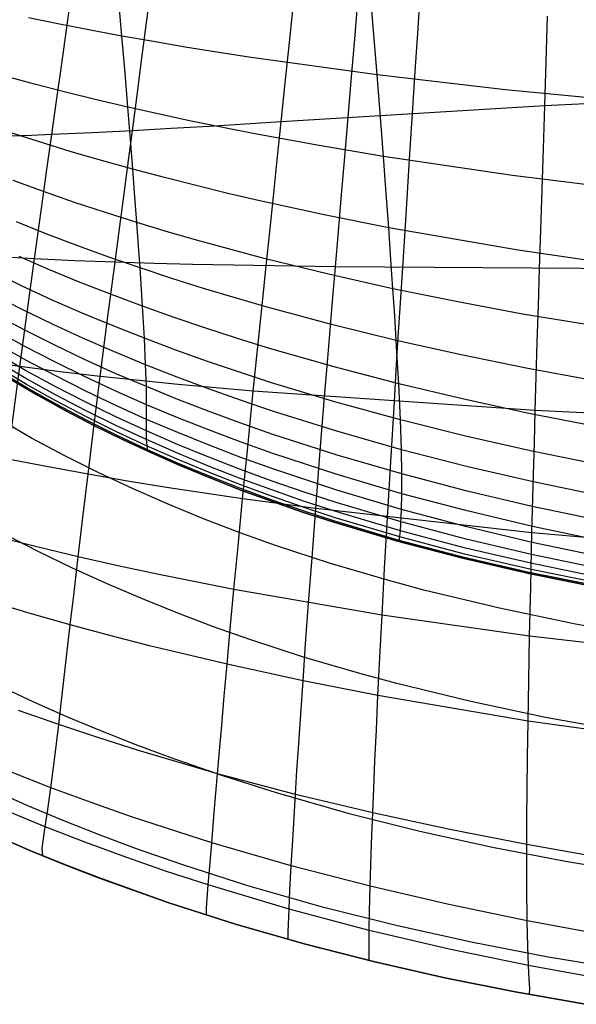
# Model space of a CAD drawing. Header units: millimetres. Extents: x -58 to 58, y -58 to 57.
# Tile 61 of 102: x -9.58 to -5.54, y 46.18 to 53.33. Entities that reach past the tile are written whole.
import ezdxf

# ---------------------------------------------------------------- set-up
doc = ezdxf.new("R2010")
doc.units = ezdxf.units.MM
doc.header["$MEASUREMENT"] = 0
doc.layers.add('Predefinito', color=5, linetype='Continuous')

msp = doc.modelspace()

# ---------------------------------------------------------------- linework, layer by layer
at = {"layer": 'Predefinito'}
for points in [[(-9.6494, 50.7163), (-9.4513, 50.6007), (-9.25, 50.4897), (-9.0455, 50.3831), (-8.8379, 50.2809), (-8.6273, 50.1829), (-8.4138, 50.0891), (-8.1973, 49.9994), (-7.9779, 49.9136), (-7.7558, 49.8318), (-7.5309, 49.7538), (-7.3033, 49.6795), (-6.8403, 49.5418), (-6.3673, 49.4179), (-5.8846, 49.3072), (-5.3928, 49.2089)], [(-5.3928, 49.2089), (-5.8846, 49.3072), (-6.3673, 49.4179), (-6.8403, 49.5418), (-7.3033, 49.6795), (-7.5309, 49.7538), (-7.7558, 49.8318), (-7.9779, 49.9136), (-8.1973, 49.9994), (-8.4138, 50.0891), (-8.6273, 50.1829), (-8.8379, 50.2809), (-9.0455, 50.3831), (-9.25, 50.4897), (-9.4513, 50.6007), (-9.6494, 50.7163)], [(-5.3928, 49.2089), (-5.8846, 49.3072), (-6.3673, 49.4179), (-6.8403, 49.5418), (-7.3033, 49.6795), (-7.5309, 49.7538), (-7.7558, 49.8318), (-7.9779, 49.9136), (-8.1973, 49.9994), (-8.4138, 50.0891), (-8.6273, 50.1829), (-8.8379, 50.2809), (-9.0455, 50.3831), (-9.25, 50.4897), (-9.4513, 50.6007), (-9.6494, 50.7163)], [(-5.2241, 48.1634), (-5.7671, 48.2623), (-6.3079, 48.3765), (-6.8464, 48.5077), (-7.1148, 48.5802), (-7.5159, 48.6983), (-7.9142, 48.8279), (-8.1767, 48.9206), (-8.4367, 49.0186), (-8.694, 49.1221), (-8.9487, 49.2312), (-9.2006, 49.3461), (-9.4497, 49.467), (-9.6958, 49.5941)], [(-9.7325, 48.4918), (-9.4902, 48.3782), (-9.2452, 48.2695), (-8.9976, 48.1657), (-8.7474, 48.0666), (-8.4946, 47.9722), (-8.1109, 47.8389), (-7.7228, 47.7157), (-7.2023, 47.5671), (-6.6785, 47.4353), (-6.1517, 47.3191), (-5.6221, 47.2172), (-5.09, 47.1285)], [(-9.7375, 47.3932), (-9.4943, 47.2888), (-9.2497, 47.1893), (-9.004, 47.0943), (-8.5093, 46.9178), (-8.0109, 46.7581), (-7.5093, 46.6142), (-7.0048, 46.4851), (-6.4975, 46.3699), (-5.9879, 46.2677), (-5.4762, 46.1775)], [(-5.4762, 46.1775), (-5.9879, 46.2677), (-6.4975, 46.3699), (-7.0048, 46.4851), (-7.5093, 46.6142), (-8.0109, 46.7581), (-8.5093, 46.9178), (-9.004, 47.0943), (-9.2497, 47.1893), (-9.4943, 47.2888), (-9.7375, 47.3932)]]:
    msp.add_lwpolyline(points, dxfattribs=at)
at = {"layer": 'Predefinito', "extrusion": (0.888149, -0.459556, 0)}
msp.add_lwpolyline([(40.5904, 319), (40.5902, 319.0222), (40.5894, 319.0446), (40.5882, 319.0671), (40.5864, 319.0899), (40.584, 319.1127), (40.5812, 319.1357), (40.5777, 319.1588), (40.5737, 319.182), (40.5691, 319.2052), (40.564, 319.2285), (40.5582, 319.2518), (40.5518, 319.2752), (40.5448, 319.2985), (40.5372, 319.3217), (40.529, 319.345), (40.5202, 319.3681), (40.5108, 319.3911), (40.5007, 319.414), (40.49, 319.4367), (40.4787, 319.4593), (40.4668, 319.4816), (40.4543, 319.5038), (40.4411, 319.5256), (40.4274, 319.5472), (40.4131, 319.5685), (40.3982, 319.5895), (40.3828, 319.6101), (40.3668, 319.6303), (40.3502, 319.6501), (40.3332, 319.6696), (40.3156, 319.6886), (40.2975, 319.7071), (40.279, 319.7252), (40.26, 319.7427), (40.2406, 319.7598), (40.2207, 319.7764), (40.2005, 319.7924), (40.1799, 319.8078), (40.1589, 319.8227), (40.1376, 319.837), (40.116, 319.8507), (40.0942, 319.8638), (40.0721, 319.8764), (40.0497, 319.8883), (40.0272, 319.8996), (40.0044, 319.9103), (39.9815, 319.9203), (39.9585, 319.9298), (39.9354, 319.9386), (39.9122, 319.9468), (39.8889, 319.9544), (39.8656, 319.9614), (39.8422, 319.9678), (39.8189, 319.9735), (39.7956, 319.9787), (39.7724, 319.9833), (39.7492, 319.9873), (39.7261, 319.9908), (39.7031, 319.9936), (39.6803, 319.996), (39.6576, 319.9977), (39.635, 319.999), (39.6126, 319.9998), (39.5904, 320)], dxfattribs=at)
at = {"layer": 'Predefinito', "extrusion": (0.929555, -0.368684, 0)}
msp.add_lwpolyline([(43.4548, 319), (43.4545, 319.0222), (43.4538, 319.0446), (43.4525, 319.0671), (43.4507, 319.0899), (43.4484, 319.1127), (43.4455, 319.1357), (43.4421, 319.1588), (43.4381, 319.182), (43.4335, 319.2052), (43.4283, 319.2285), (43.4226, 319.2518), (43.4162, 319.2752), (43.4092, 319.2985), (43.4016, 319.3217), (43.3934, 319.345), (43.3846, 319.3681), (43.3751, 319.3911), (43.3651, 319.414), (43.3544, 319.4367), (43.3431, 319.4593), (43.3312, 319.4816), (43.3186, 319.5038), (43.3055, 319.5256), (43.2918, 319.5472), (43.2775, 319.5685), (43.2626, 319.5895), (43.2471, 319.6101), (43.2311, 319.6303), (43.2146, 319.6501), (43.1975, 319.6696), (43.18, 319.6886), (43.1619, 319.7071), (43.1434, 319.7252), (43.1244, 319.7427), (43.1049, 319.7598), (43.0851, 319.7764), (43.0649, 319.7924), (43.0442, 319.8078), (43.0233, 319.8227), (43.002, 319.837), (42.9804, 319.8507), (42.9586, 319.8638), (42.9364, 319.8764), (42.9141, 319.8883), (42.8915, 319.8996), (42.8688, 319.9103), (42.8459, 319.9203), (42.8229, 319.9298), (42.7998, 319.9386), (42.7765, 319.9468), (42.7533, 319.9544), (42.73, 319.9614), (42.7066, 319.9678), (42.6833, 319.9735), (42.66, 319.9787), (42.6368, 319.9833), (42.6136, 319.9873), (42.5905, 319.9908), (42.5675, 319.9936), (42.5446, 319.996), (42.5219, 319.9977), (42.4994, 319.999), (42.477, 319.9998), (42.4548, 320)], dxfattribs=at)
at = {"layer": 'Predefinito', "extrusion": (0.945106, -0.326764, 0)}
msp.add_lwpolyline([(44.5614, 319), (44.5611, 319.0222), (44.5604, 319.0446), (44.5591, 319.0671), (44.5573, 319.0899), (44.555, 319.1127), (44.5521, 319.1357), (44.5487, 319.1588), (44.5447, 319.182), (44.5401, 319.2052), (44.5349, 319.2285), (44.5291, 319.2518), (44.5228, 319.2752), (44.5158, 319.2985), (44.5082, 319.3217), (44.5, 319.345), (44.4911, 319.3681), (44.4817, 319.3911), (44.4716, 319.414), (44.4609, 319.4367), (44.4496, 319.4593), (44.4377, 319.4816), (44.4252, 319.5038), (44.4121, 319.5256), (44.3984, 319.5472), (44.384, 319.5685), (44.3692, 319.5895), (44.3537, 319.6101), (44.3377, 319.6303), (44.3212, 319.6501), (44.3041, 319.6696), (44.2865, 319.6886), (44.2685, 319.7071), (44.2499, 319.7252), (44.2309, 319.7427), (44.2115, 319.7598), (44.1917, 319.7764), (44.1714, 319.7924), (44.1508, 319.8078), (44.1299, 319.8227), (44.1086, 319.837), (44.087, 319.8507), (44.0651, 319.8638), (44.043, 319.8764), (44.0207, 319.8883), (43.9981, 319.8996), (43.9754, 319.9103), (43.9525, 319.9203), (43.9295, 319.9298), (43.9063, 319.9386), (43.8831, 319.9468), (43.8598, 319.9544), (43.8365, 319.9614), (43.8132, 319.9678), (43.7899, 319.9735), (43.7666, 319.9787), (43.7433, 319.9833), (43.7201, 319.9873), (43.6971, 319.9908), (43.6741, 319.9936), (43.6512, 319.996), (43.6285, 319.9977), (43.6059, 319.999), (43.5836, 319.9998), (43.5614, 320)], dxfattribs=at)
at = {"layer": 'Predefinito', "extrusion": (0.951777, -0.306789, 0)}
msp.add_lwpolyline([(45.0431, 319), (45.0429, 319.0222), (45.0421, 319.0446), (45.0408, 319.0671), (45.0391, 319.0899), (45.0367, 319.1127), (45.0338, 319.1357), (45.0304, 319.1588), (45.0264, 319.182), (45.0218, 319.2052), (45.0166, 319.2285), (45.0109, 319.2518), (45.0045, 319.2752), (44.9975, 319.2985), (44.9899, 319.3217), (44.9817, 319.345), (44.9729, 319.3681), (44.9634, 319.3911), (44.9534, 319.414), (44.9427, 319.4367), (44.9314, 319.4593), (44.9195, 319.4816), (44.9069, 319.5038), (44.8938, 319.5256), (44.8801, 319.5472), (44.8658, 319.5685), (44.8509, 319.5895), (44.8355, 319.6101), (44.8195, 319.6303), (44.8029, 319.6501), (44.7858, 319.6696), (44.7683, 319.6886), (44.7502, 319.7071), (44.7317, 319.7252), (44.7127, 319.7427), (44.6932, 319.7598), (44.6734, 319.7764), (44.6532, 319.7924), (44.6325, 319.8078), (44.6116, 319.8227), (44.5903, 319.837), (44.5687, 319.8507), (44.5469, 319.8638), (44.5247, 319.8764), (44.5024, 319.8883), (44.4798, 319.8996), (44.4571, 319.9103), (44.4342, 319.9203), (44.4112, 319.9298), (44.3881, 319.9386), (44.3648, 319.9468), (44.3416, 319.9544), (44.3183, 319.9614), (44.2949, 319.9678), (44.2716, 319.9735), (44.2483, 319.9787), (44.2251, 319.9833), (44.2019, 319.9873), (44.1788, 319.9908), (44.1558, 319.9936), (44.133, 319.996), (44.1102, 319.9977), (44.0877, 319.999), (44.0653, 319.9998), (44.0431, 320)], dxfattribs=at)
at = {"layer": 'Predefinito', "extrusion": (0.95486, -0.297058, 0)}
msp.add_lwpolyline([(45.2673, 319), (45.2671, 319.0222), (45.2663, 319.0446), (45.2651, 319.0671), (45.2633, 319.0899), (45.2609, 319.1127), (45.2581, 319.1357), (45.2546, 319.1588), (45.2506, 319.182), (45.246, 319.2052), (45.2409, 319.2285), (45.2351, 319.2518), (45.2287, 319.2752), (45.2217, 319.2985), (45.2141, 319.3217), (45.2059, 319.345), (45.1971, 319.3681), (45.1877, 319.3911), (45.1776, 319.414), (45.1669, 319.4367), (45.1556, 319.4593), (45.1437, 319.4816), (45.1312, 319.5038), (45.118, 319.5256), (45.1043, 319.5472), (45.09, 319.5685), (45.0751, 319.5895), (45.0597, 319.6101), (45.0437, 319.6303), (45.0271, 319.6501), (45.0101, 319.6696), (44.9925, 319.6886), (44.9744, 319.7071), (44.9559, 319.7252), (44.9369, 319.7427), (44.9175, 319.7598), (44.8976, 319.7764), (44.8774, 319.7924), (44.8568, 319.8078), (44.8358, 319.8227), (44.8145, 319.837), (44.7929, 319.8507), (44.7711, 319.8638), (44.749, 319.8764), (44.7266, 319.8883), (44.7041, 319.8996), (44.6813, 319.9103), (44.6584, 319.9203), (44.6354, 319.9298), (44.6123, 319.9386), (44.5891, 319.9468), (44.5658, 319.9544), (44.5425, 319.9614), (44.5191, 319.9678), (44.4958, 319.9735), (44.4725, 319.9787), (44.4493, 319.9833), (44.4261, 319.9873), (44.403, 319.9908), (44.38, 319.9936), (44.3572, 319.996), (44.3344, 319.9977), (44.3119, 319.999), (44.2895, 319.9998), (44.2673, 320)], dxfattribs=at)
at = {"layer": 'Predefinito', "extrusion": (0.957774, -0.287521, 0)}
msp.add_lwpolyline([(45.4804, 319), (45.4802, 319.0222), (45.4794, 319.0446), (45.4782, 319.0671), (45.4764, 319.0899), (45.4741, 319.1127), (45.4712, 319.1357), (45.4677, 319.1588), (45.4637, 319.182), (45.4591, 319.2052), (45.454, 319.2285), (45.4482, 319.2518), (45.4418, 319.2752), (45.4348, 319.2985), (45.4273, 319.3217), (45.419, 319.345), (45.4102, 319.3681), (45.4008, 319.3911), (45.3907, 319.414), (45.38, 319.4367), (45.3687, 319.4593), (45.3568, 319.4816), (45.3443, 319.5038), (45.3311, 319.5256), (45.3174, 319.5472), (45.3031, 319.5685), (45.2882, 319.5895), (45.2728, 319.6101), (45.2568, 319.6303), (45.2402, 319.6501), (45.2232, 319.6696), (45.2056, 319.6886), (45.1875, 319.7071), (45.169, 319.7252), (45.15, 319.7427), (45.1306, 319.7598), (45.1107, 319.7764), (45.0905, 319.7924), (45.0699, 319.8078), (45.0489, 319.8227), (45.0276, 319.837), (45.0061, 319.8507), (44.9842, 319.8638), (44.9621, 319.8764), (44.9397, 319.8883), (44.9172, 319.8996), (44.8944, 319.9103), (44.8715, 319.9203), (44.8485, 319.9298), (44.8254, 319.9386), (44.8022, 319.9468), (44.7789, 319.9544), (44.7556, 319.9614), (44.7323, 319.9678), (44.7089, 319.9735), (44.6856, 319.9787), (44.6624, 319.9833), (44.6392, 319.9873), (44.6161, 319.9908), (44.5931, 319.9936), (44.5703, 319.996), (44.5476, 319.9977), (44.525, 319.999), (44.5026, 319.9998), (44.4804, 320)], dxfattribs=at)
at = {"layer": 'Predefinito', "extrusion": (0.967892, -0.251365, 0)}
msp.add_lwpolyline([(46.2293, 319), (46.229, 319.0222), (46.2283, 319.0446), (46.227, 319.0671), (46.2252, 319.0899), (46.2229, 319.1127), (46.22, 319.1357), (46.2166, 319.1588), (46.2126, 319.182), (46.208, 319.2052), (46.2028, 319.2285), (46.197, 319.2518), (46.1907, 319.2752), (46.1837, 319.2985), (46.1761, 319.3217), (46.1679, 319.345), (46.1591, 319.3681), (46.1496, 319.3911), (46.1395, 319.414), (46.1289, 319.4367), (46.1175, 319.4593), (46.1056, 319.4816), (46.0931, 319.5038), (46.08, 319.5256), (46.0663, 319.5472), (46.052, 319.5685), (46.0371, 319.5895), (46.0216, 319.6101), (46.0056, 319.6303), (45.9891, 319.6501), (45.972, 319.6696), (45.9544, 319.6886), (45.9364, 319.7071), (45.9178, 319.7252), (45.8988, 319.7427), (45.8794, 319.7598), (45.8596, 319.7764), (45.8393, 319.7924), (45.8187, 319.8078), (45.7978, 319.8227), (45.7765, 319.837), (45.7549, 319.8507), (45.733, 319.8638), (45.7109, 319.8764), (45.6886, 319.8883), (45.666, 319.8996), (45.6433, 319.9103), (45.6204, 319.9203), (45.5974, 319.9298), (45.5742, 319.9386), (45.551, 319.9468), (45.5277, 319.9544), (45.5044, 319.9614), (45.4811, 319.9678), (45.4578, 319.9735), (45.4345, 319.9787), (45.4112, 319.9833), (45.388, 319.9873), (45.365, 319.9908), (45.342, 319.9936), (45.3191, 319.996), (45.2964, 319.9977), (45.2738, 319.999), (45.2515, 319.9998), (45.2293, 320)], dxfattribs=at)
at = {"layer": 'Predefinito', "extrusion": (0.975879, -0.218314, 0)}
msp.add_lwpolyline([(46.8324, 319), (46.8322, 319.0222), (46.8314, 319.0446), (46.8302, 319.0671), (46.8284, 319.0899), (46.826, 319.1127), (46.8232, 319.1357), (46.8197, 319.1588), (46.8157, 319.182), (46.8111, 319.2052), (46.806, 319.2285), (46.8002, 319.2518), (46.7938, 319.2752), (46.7868, 319.2985), (46.7792, 319.3217), (46.771, 319.345), (46.7622, 319.3681), (46.7528, 319.3911), (46.7427, 319.414), (46.732, 319.4367), (46.7207, 319.4593), (46.7088, 319.4816), (46.6963, 319.5038), (46.6831, 319.5256), (46.6694, 319.5472), (46.6551, 319.5685), (46.6402, 319.5895), (46.6248, 319.6101), (46.6088, 319.6303), (46.5922, 319.6501), (46.5752, 319.6696), (46.5576, 319.6886), (46.5395, 319.7071), (46.521, 319.7252), (46.502, 319.7427), (46.4826, 319.7598), (46.4627, 319.7764), (46.4425, 319.7924), (46.4219, 319.8078), (46.4009, 319.8227), (46.3796, 319.837), (46.358, 319.8507), (46.3362, 319.8638), (46.3141, 319.8764), (46.2917, 319.8883), (46.2692, 319.8996), (46.2464, 319.9103), (46.2235, 319.9203), (46.2005, 319.9298), (46.1774, 319.9386), (46.1542, 319.9468), (46.1309, 319.9544), (46.1076, 319.9614), (46.0842, 319.9678), (46.0609, 319.9735), (46.0376, 319.9787), (46.0144, 319.9833), (45.9912, 319.9873), (45.9681, 319.9908), (45.9451, 319.9936), (45.9223, 319.996), (45.8996, 319.9977), (45.877, 319.999), (45.8546, 319.9998), (45.8324, 320)], dxfattribs=at)
at = {"layer": 'Predefinito', "extrusion": (0.93333, -0.359018, 0)}
msp.add_lwpolyline([(41.7216, 320), (41.6994, 319.9998), (41.677, 319.999), (41.6544, 319.9977), (41.6317, 319.996), (41.6088, 319.9936), (41.5859, 319.9908), (41.5628, 319.9873), (41.5396, 319.9833), (41.5163, 319.9787), (41.4931, 319.9735), (41.4697, 319.9678), (41.4464, 319.9614), (41.4231, 319.9544), (41.3998, 319.9468), (41.3766, 319.9386), (41.3535, 319.9298), (41.3304, 319.9203), (41.3075, 319.9103), (41.2848, 319.8996), (41.2623, 319.8883), (41.2399, 319.8764), (41.2178, 319.8638), (41.1959, 319.8507), (41.1743, 319.837), (41.1531, 319.8227), (41.1321, 319.8078), (41.1115, 319.7924), (41.0913, 319.7764), (41.0714, 319.7598), (41.052, 319.7427), (41.033, 319.7252), (41.0144, 319.7071), (40.9964, 319.6886), (40.9788, 319.6696), (40.9617, 319.6501), (40.9452, 319.6303), (40.9292, 319.6101), (40.9138, 319.5895), (40.8989, 319.5685), (40.8846, 319.5472), (40.8708, 319.5256), (40.8577, 319.5038), (40.8452, 319.4816), (40.8333, 319.4593), (40.822, 319.4367), (40.8113, 319.414), (40.8012, 319.3911), (40.7918, 319.3681), (40.7829, 319.345), (40.7747, 319.3217), (40.7671, 319.2985), (40.7602, 319.2752), (40.7538, 319.2518), (40.748, 319.2285), (40.7428, 319.2052), (40.7383, 319.182), (40.7342, 319.1588), (40.7308, 319.1357), (40.7279, 319.1127), (40.7256, 319.0899), (40.7238, 319.0671), (40.7226, 319.0446), (40.7218, 319.0222), (40.7216, 319)], dxfattribs=at)
at = {"layer": 'Predefinito', "extrusion": (0.946182, -0.323636, 0)}
msp.add_lwpolyline([(42.6387, 320), (42.6165, 319.9998), (42.5941, 319.999), (42.5716, 319.9977), (42.5488, 319.996), (42.526, 319.9936), (42.503, 319.9908), (42.4799, 319.9873), (42.4567, 319.9833), (42.4335, 319.9787), (42.4102, 319.9735), (42.3869, 319.9678), (42.3635, 319.9614), (42.3402, 319.9544), (42.317, 319.9468), (42.2937, 319.9386), (42.2706, 319.9298), (42.2476, 319.9203), (42.2247, 319.9103), (42.202, 319.8996), (42.1794, 319.8883), (42.1571, 319.8764), (42.1349, 319.8638), (42.1131, 319.8507), (42.0915, 319.837), (42.0702, 319.8227), (42.0493, 319.8078), (42.0286, 319.7924), (42.0084, 319.7764), (41.9886, 319.7598), (41.9691, 319.7427), (41.9501, 319.7252), (41.9316, 319.7071), (41.9135, 319.6886), (41.896, 319.6696), (41.8789, 319.6501), (41.8624, 319.6303), (41.8463, 319.6101), (41.8309, 319.5895), (41.816, 319.5685), (41.8017, 319.5472), (41.788, 319.5256), (41.7749, 319.5038), (41.7623, 319.4816), (41.7504, 319.4593), (41.7391, 319.4367), (41.7284, 319.414), (41.7184, 319.3911), (41.7089, 319.3681), (41.7001, 319.345), (41.6919, 319.3217), (41.6843, 319.2985), (41.6773, 319.2752), (41.6709, 319.2518), (41.6652, 319.2285), (41.66, 319.2052), (41.6554, 319.182), (41.6514, 319.1588), (41.648, 319.1357), (41.6451, 319.1127), (41.6427, 319.0899), (41.641, 319.0671), (41.6397, 319.0446), (41.6389, 319.0222), (41.6387, 319)], dxfattribs=at)
at = {"layer": 'Predefinito', "extrusion": (0.947637, -0.31935, 0)}
msp.add_lwpolyline([(42.7436, 320), (42.7214, 319.9998), (42.699, 319.999), (42.6764, 319.9977), (42.6537, 319.996), (42.6308, 319.9936), (42.6079, 319.9908), (42.5848, 319.9873), (42.5616, 319.9833), (42.5383, 319.9787), (42.515, 319.9735), (42.4917, 319.9678), (42.4684, 319.9614), (42.4451, 319.9544), (42.4218, 319.9468), (42.3986, 319.9386), (42.3755, 319.9298), (42.3524, 319.9203), (42.3295, 319.9103), (42.3068, 319.8996), (42.2843, 319.8883), (42.2619, 319.8764), (42.2398, 319.8638), (42.2179, 319.8507), (42.1963, 319.837), (42.1751, 319.8227), (42.1541, 319.8078), (42.1335, 319.7924), (42.1133, 319.7764), (42.0934, 319.7598), (42.074, 319.7427), (42.055, 319.7252), (42.0364, 319.7071), (42.0184, 319.6886), (42.0008, 319.6696), (41.9837, 319.6501), (41.9672, 319.6303), (41.9512, 319.6101), (41.9357, 319.5895), (41.9209, 319.5685), (41.9066, 319.5472), (41.8928, 319.5256), (41.8797, 319.5038), (41.8672, 319.4816), (41.8553, 319.4593), (41.844, 319.4367), (41.8333, 319.414), (41.8232, 319.3911), (41.8138, 319.3681), (41.8049, 319.345), (41.7967, 319.3217), (41.7891, 319.2985), (41.7822, 319.2752), (41.7758, 319.2518), (41.77, 319.2285), (41.7648, 319.2052), (41.7602, 319.182), (41.7562, 319.1588), (41.7528, 319.1357), (41.7499, 319.1127), (41.7476, 319.0899), (41.7458, 319.0671), (41.7445, 319.0446), (41.7438, 319.0222), (41.7436, 319)], dxfattribs=at)
at = {"layer": 'Predefinito', "extrusion": (0.949046, -0.315138, 0)}
msp.add_lwpolyline([(42.8453, 320), (42.8231, 319.9998), (42.8007, 319.999), (42.7781, 319.9977), (42.7554, 319.996), (42.7326, 319.9936), (42.7096, 319.9908), (42.6865, 319.9873), (42.6633, 319.9833), (42.6401, 319.9787), (42.6168, 319.9735), (42.5934, 319.9678), (42.5701, 319.9614), (42.5468, 319.9544), (42.5235, 319.9468), (42.5003, 319.9386), (42.4772, 319.9298), (42.4542, 319.9203), (42.4313, 319.9103), (42.4085, 319.8996), (42.386, 319.8883), (42.3636, 319.8764), (42.3415, 319.8638), (42.3197, 319.8507), (42.2981, 319.837), (42.2768, 319.8227), (42.2558, 319.8078), (42.2352, 319.7924), (42.215, 319.7764), (42.1951, 319.7598), (42.1757, 319.7427), (42.1567, 319.7252), (42.1382, 319.7071), (42.1201, 319.6886), (42.1025, 319.6696), (42.0855, 319.6501), (42.0689, 319.6303), (42.0529, 319.6101), (42.0375, 319.5895), (42.0226, 319.5685), (42.0083, 319.5472), (41.9946, 319.5256), (41.9814, 319.5038), (41.9689, 319.4816), (41.957, 319.4593), (41.9457, 319.4367), (41.935, 319.414), (41.9249, 319.3911), (41.9155, 319.3681), (41.9067, 319.345), (41.8985, 319.3217), (41.8909, 319.2985), (41.8839, 319.2752), (41.8775, 319.2518), (41.8717, 319.2285), (41.8666, 319.2052), (41.862, 319.182), (41.858, 319.1588), (41.8545, 319.1357), (41.8516, 319.1127), (41.8493, 319.0899), (41.8475, 319.0671), (41.8463, 319.0446), (41.8455, 319.0222), (41.8453, 319)], dxfattribs=at)
at = {"layer": 'Predefinito', "extrusion": (0.951782, -0.306775, 0)}
msp.add_lwpolyline([(43.0434, 320), (43.0212, 319.9998), (42.9988, 319.999), (42.9763, 319.9977), (42.9536, 319.996), (42.9307, 319.9936), (42.9077, 319.9908), (42.8846, 319.9873), (42.8614, 319.9833), (42.8382, 319.9787), (42.8149, 319.9735), (42.7916, 319.9678), (42.7683, 319.9614), (42.7449, 319.9544), (42.7217, 319.9468), (42.6984, 319.9386), (42.6753, 319.9298), (42.6523, 319.9203), (42.6294, 319.9103), (42.6067, 319.8996), (42.5841, 319.8883), (42.5618, 319.8764), (42.5396, 319.8638), (42.5178, 319.8507), (42.4962, 319.837), (42.4749, 319.8227), (42.454, 319.8078), (42.4333, 319.7924), (42.4131, 319.7764), (42.3933, 319.7598), (42.3738, 319.7427), (42.3548, 319.7252), (42.3363, 319.7071), (42.3182, 319.6886), (42.3007, 319.6696), (42.2836, 319.6501), (42.2671, 319.6303), (42.2511, 319.6101), (42.2356, 319.5895), (42.2207, 319.5685), (42.2064, 319.5472), (42.1927, 319.5256), (42.1796, 319.5038), (42.167, 319.4816), (42.1551, 319.4593), (42.1438, 319.4367), (42.1331, 319.414), (42.1231, 319.3911), (42.1136, 319.3681), (42.1048, 319.345), (42.0966, 319.3217), (42.089, 319.2985), (42.082, 319.2752), (42.0756, 319.2518), (42.0699, 319.2285), (42.0647, 319.2052), (42.0601, 319.182), (42.0561, 319.1588), (42.0527, 319.1357), (42.0498, 319.1127), (42.0475, 319.0899), (42.0457, 319.0671), (42.0444, 319.0446), (42.0437, 319.0222), (42.0434, 319)], dxfattribs=at)
at = {"layer": 'Predefinito', "extrusion": (0.956918, -0.290359, 0)}
msp.add_lwpolyline([(43.4176, 320), (43.3954, 319.9998), (43.373, 319.999), (43.3505, 319.9977), (43.3277, 319.996), (43.3049, 319.9936), (43.2819, 319.9908), (43.2588, 319.9873), (43.2356, 319.9833), (43.2124, 319.9787), (43.1891, 319.9735), (43.1658, 319.9678), (43.1424, 319.9614), (43.1191, 319.9544), (43.0958, 319.9468), (43.0726, 319.9386), (43.0495, 319.9298), (43.0265, 319.9203), (43.0036, 319.9103), (42.9808, 319.8996), (42.9583, 319.8883), (42.9359, 319.8764), (42.9138, 319.8638), (42.892, 319.8507), (42.8704, 319.837), (42.8491, 319.8227), (42.8281, 319.8078), (42.8075, 319.7924), (42.7873, 319.7764), (42.7674, 319.7598), (42.748, 319.7427), (42.729, 319.7252), (42.7105, 319.7071), (42.6924, 319.6886), (42.6748, 319.6696), (42.6578, 319.6501), (42.6412, 319.6303), (42.6252, 319.6101), (42.6098, 319.5895), (42.5949, 319.5685), (42.5806, 319.5472), (42.5669, 319.5256), (42.5537, 319.5038), (42.5412, 319.4816), (42.5293, 319.4593), (42.518, 319.4367), (42.5073, 319.414), (42.4972, 319.3911), (42.4878, 319.3681), (42.479, 319.345), (42.4708, 319.3217), (42.4632, 319.2985), (42.4562, 319.2752), (42.4498, 319.2518), (42.444, 319.2285), (42.4389, 319.2052), (42.4343, 319.182), (42.4303, 319.1588), (42.4268, 319.1357), (42.424, 319.1127), (42.4216, 319.0899), (42.4198, 319.0671), (42.4186, 319.0446), (42.4178, 319.0222), (42.4176, 319)], dxfattribs=at)
at = {"layer": 'Predefinito', "extrusion": (0.97335, -0.229323, 0)}
msp.add_lwpolyline([(44.6397, 320), (44.6175, 319.9998), (44.5951, 319.999), (44.5725, 319.9977), (44.5498, 319.996), (44.5269, 319.9936), (44.504, 319.9908), (44.4809, 319.9873), (44.4577, 319.9833), (44.4344, 319.9787), (44.4111, 319.9735), (44.3878, 319.9678), (44.3645, 319.9614), (44.3412, 319.9544), (44.3179, 319.9468), (44.2947, 319.9386), (44.2716, 319.9298), (44.2485, 319.9203), (44.2256, 319.9103), (44.2029, 319.8996), (44.1804, 319.8883), (44.158, 319.8764), (44.1359, 319.8638), (44.114, 319.8507), (44.0924, 319.837), (44.0712, 319.8227), (44.0502, 319.8078), (44.0296, 319.7924), (44.0094, 319.7764), (43.9895, 319.7598), (43.9701, 319.7427), (43.9511, 319.7252), (43.9325, 319.7071), (43.9145, 319.6886), (43.8969, 319.6696), (43.8798, 319.6501), (43.8633, 319.6303), (43.8473, 319.6101), (43.8318, 319.5895), (43.817, 319.5685), (43.8027, 319.5472), (43.7889, 319.5256), (43.7758, 319.5038), (43.7633, 319.4816), (43.7514, 319.4593), (43.7401, 319.4367), (43.7294, 319.414), (43.7193, 319.3911), (43.7099, 319.3681), (43.701, 319.345), (43.6928, 319.3217), (43.6852, 319.2985), (43.6783, 319.2752), (43.6719, 319.2518), (43.6661, 319.2285), (43.6609, 319.2052), (43.6563, 319.182), (43.6523, 319.1588), (43.6489, 319.1357), (43.646, 319.1127), (43.6437, 319.0899), (43.6419, 319.0671), (43.6406, 319.0446), (43.6399, 319.0222), (43.6397, 319)], dxfattribs=at)
at = {"layer": 'Predefinito', "extrusion": (0.984323, -0.176374, 0)}
msp.add_lwpolyline([(45.4854, 320), (45.4632, 319.9998), (45.4409, 319.999), (45.4183, 319.9977), (45.3956, 319.996), (45.3727, 319.9936), (45.3497, 319.9908), (45.3267, 319.9873), (45.3035, 319.9833), (45.2802, 319.9787), (45.2569, 319.9735), (45.2336, 319.9678), (45.2103, 319.9614), (45.187, 319.9544), (45.1637, 319.9468), (45.1405, 319.9386), (45.1173, 319.9298), (45.0943, 319.9203), (45.0714, 319.9103), (45.0487, 319.8996), (45.0261, 319.8883), (45.0038, 319.8764), (44.9817, 319.8638), (44.9598, 319.8507), (44.9382, 319.837), (44.9169, 319.8227), (44.896, 319.8078), (44.8754, 319.7924), (44.8551, 319.7764), (44.8353, 319.7598), (44.8159, 319.7427), (44.7969, 319.7252), (44.7783, 319.7071), (44.7603, 319.6886), (44.7427, 319.6696), (44.7256, 319.6501), (44.7091, 319.6303), (44.6931, 319.6101), (44.6776, 319.5895), (44.6628, 319.5685), (44.6484, 319.5472), (44.6347, 319.5256), (44.6216, 319.5038), (44.6091, 319.4816), (44.5972, 319.4593), (44.5859, 319.4367), (44.5752, 319.414), (44.5651, 319.3911), (44.5557, 319.3681), (44.5468, 319.345), (44.5386, 319.3217), (44.531, 319.2985), (44.524, 319.2752), (44.5177, 319.2518), (44.5119, 319.2285), (44.5067, 319.2052), (44.5021, 319.182), (44.4981, 319.1588), (44.4947, 319.1357), (44.4918, 319.1127), (44.4895, 319.0899), (44.4877, 319.0671), (44.4864, 319.0446), (44.4857, 319.0222), (44.4854, 319)], dxfattribs=at)
at = {"layer": 'Predefinito', "extrusion": (1, 0, 0)}
msp.add_lwpolyline([(46.9178, 59.9981), (46.9178, 319)], dxfattribs=at)
at = {"layer": 'Predefinito'}
for points in [[(-6.8303, 49.539, 60), (-6.8206, 49.6173, 55.2191), (-6.8115, 49.7717, 52.0335), (-6.8089, 49.8868, 50.4417), (-6.8089, 50.0305, 48.8507), (-6.8123, 50.207, 47.262), (-6.8198, 50.4228, 45.6789), (-6.8322, 50.6851, 44.105), (-6.8404, 50.8357, 43.323), (-6.85, 51.0007, 42.5438), (-6.8612, 51.1806, 41.7694), (-6.8741, 51.3766, 40.9988), (-6.8886, 51.5893, 40.2337), (-6.905, 51.8197, 39.4736), (-6.9233, 52.0686, 38.7195), (-6.9436, 52.3366, 37.972), (-6.9658, 52.6237, 37.2332), (-6.9899, 52.9298, 36.5021), (-7.0158, 53.2534, 35.7827), (-7.044, 53.599, 35.0744), (-7.0742, 53.9651, 34.3835), (-7.2957, 56.6263, 29.6102)], [(-8.6544, 50.1951, 60), (-8.6645, 50.2802, 55.2632), (-8.6626, 50.4273, 52.1069), (-8.6647, 50.6648, 48.9529), (-8.6699, 50.8238, 47.3782), (-8.6788, 51.0166, 45.8084), (-8.6919, 51.2491, 44.2464), (-8.71, 51.5274, 42.6953), (-8.721, 51.6855, 41.9251), (-8.7334, 51.8573, 41.1582), (-8.7474, 52.0435, 40.396), (-8.763, 52.2449, 39.638), (-8.7802, 52.4621, 38.8853), (-8.7991, 52.6958, 38.1381), (-8.8197, 52.9458, 37.3985), (-8.842, 53.212, 36.6653), (-8.8659, 53.4933, 35.9425), (-8.8916, 53.7935, 35.2288), (-9.1207, 56.4199, 29.6943)], [(-9.4169, 47.2568, 59.9965), (-9.422, 47.3121, 56.1355), (-9.3997, 47.468, 52.2603), (-9.381, 47.5916, 50.3184), (-9.3584, 47.751, 48.371), (-9.3324, 47.9531, 46.4133), (-9.3015, 48.2097, 44.4473), (-9.2836, 48.362, 43.4625), (-9.2639, 48.5324, 42.4772), (-9.2419, 48.7226, 41.492), (-9.2175, 48.9343, 40.5074), (-9.1902, 49.169, 39.524), (-9.1597, 49.4288, 38.5426), (-9.1257, 49.7151, 37.5645), (-9.0879, 50.0287, 36.5928), (-9.0458, 50.3699, 35.6297), (-8.9994, 50.7397, 34.677), (-8.9483, 51.1389, 33.7367), (-8.8925, 51.5686, 32.8109), (-8.8628, 51.7951, 32.3541), (-8.8318, 52.0297, 31.9018), (-8.7997, 52.2725, 31.4543), (-8.7665, 52.5236, 31.0119), (-8.7321, 52.7832, 30.575), (-8.6967, 53.0514, 30.1438), (-8.6602, 53.3283, 29.7188), (-8.6229, 53.6143, 29.3003)], [(-7.0478, 46.4959, 59.9974), (-7.0468, 46.5461, 56.1032), (-7.0459, 46.7143, 52.1856), (-7.0437, 46.8531, 50.2194), (-7.0394, 47.035, 48.2458), (-7.0321, 47.2686, 46.2601), (-7.0272, 47.4091, 45.2633), (-7.0211, 47.5678, 44.2649), (-7.0138, 47.7463, 43.2656), (-7.0052, 47.9467, 42.266), (-6.9949, 48.1708, 41.2669), (-6.9829, 48.4205, 40.269), (-6.969, 48.6979, 39.2733), (-6.9529, 49.0051, 38.2804), (-6.9345, 49.3437, 37.2925), (-6.9137, 49.7145, 36.3127), (-6.8903, 50.1177, 35.3438), (-6.8642, 50.5542, 34.3878), (-6.8501, 50.7852, 33.9154), (-6.8353, 51.0248, 33.4471), (-6.8197, 51.2732, 32.9832), (-6.8035, 51.5304, 32.524), (-6.7866, 51.7966, 32.0699), (-6.769, 52.0719, 31.6212), (-6.7507, 52.3564, 31.1783), (-6.7318, 52.6503, 30.7414), (-6.7122, 52.9537, 30.3111), (-6.6921, 53.2668, 29.8876), (-6.6716, 53.5896, 29.4714)], [(-10.0111, 47.5172, 59.9964), (-10.0189, 47.5728, 56.1531), (-9.9927, 47.7202, 52.2969), (-9.9456, 47.9866, 48.4276), (-9.9173, 48.1773, 46.4806), (-9.8846, 48.4197, 44.5257), (-9.8461, 48.7248, 42.5668), (-9.8239, 48.9046, 41.5871), (-9.7994, 49.1046, 40.608), (-9.7723, 49.3265, 39.6299), (-9.7422, 49.5721, 38.6535), (-9.7086, 49.8427, 37.6802), (-9.6713, 50.139, 36.7127), (-9.6298, 50.4614, 35.7532), (-9.5838, 50.8107, 34.8034), (-9.5332, 51.1877, 33.8651), (-9.4777, 51.5935, 32.9402), (-9.4173, 52.0291, 32.0309), (-9.3852, 52.2584, 31.5828), (-9.3519, 52.4956, 31.1395), (-9.3174, 52.7409, 30.7011), (-9.2818, 52.9943, 30.2682), (-9.245, 53.2561, 29.8409), (-9.2073, 53.5264, 29.4197)], [(-7.6359, 46.6492, 59.9971), (-7.6357, 46.7012, 56.1088), (-7.629, 46.8691, 52.1997), (-7.6222, 47.006, 50.2388), (-7.6126, 47.1842, 48.271), (-7.5996, 47.4119, 46.2915), (-7.582, 47.7025, 44.3028), (-7.5711, 47.8756, 43.3066), (-7.5584, 48.0696, 42.3101), (-7.5439, 48.2864, 41.3139), (-7.5272, 48.5279, 40.3189), (-7.5081, 48.796, 39.3257), (-7.4865, 49.0929, 38.3352), (-7.462, 49.4201, 37.3491), (-7.4346, 49.7784, 36.3708), (-7.404, 50.1682, 35.4029), (-7.3701, 50.5904, 34.4474), (-7.3518, 50.8138, 33.9749), (-7.3327, 51.0457, 33.5064), (-7.3128, 51.286, 33.0422), (-7.2919, 51.5351, 32.5825), (-7.2702, 51.7929, 32.1277), (-7.2477, 52.0596, 31.6782), (-7.2243, 52.3354, 31.2342), (-7.2001, 52.6203, 30.7961), (-7.1752, 52.9146, 30.3644), (-7.1496, 53.2183, 29.9393), (-7.1234, 53.5317, 29.5213)], [(-8.2274, 46.8254, 59.9968), (-8.2285, 46.8789, 56.115), (-8.2159, 47.0447, 52.215), (-8.2047, 47.1784, 50.2595), (-8.19, 47.3517, 48.2975), (-8.1716, 47.5722, 46.3243), (-8.148, 47.8528, 44.3421), (-8.1338, 48.0196, 43.3491), (-8.1176, 48.2065, 42.3558), (-8.0993, 48.4152, 41.3627), (-8.0786, 48.6476, 40.3706), (-8.0551, 48.9054, 39.38), (-8.0287, 49.1909, 38.3919), (-7.999, 49.5056, 37.4078), (-7.9659, 49.8503, 36.4311), (-7.9291, 50.2253, 35.4642), (-7.8884, 50.6316, 34.5091), (-7.8437, 51.0701, 33.5679), (-7.8199, 51.3017, 33.1033), (-7.795, 51.5417, 32.643), (-7.7691, 51.7902, 32.1875), (-7.7422, 52.0474, 31.737), (-7.7143, 52.3135, 31.2918), (-7.6855, 52.5885, 30.8524), (-7.6559, 52.8727, 30.419), (-7.6253, 53.1661, 29.9921), (-7.5941, 53.4689, 29.572)], [(-5.068, 52.0824, 37.856), (-6.0067, 52.1979, 37.914), (-6.9436, 52.3366, 37.972), (-7.411, 52.4156, 37.9987), (-7.8768, 52.5014, 38.03), (-8.1088, 52.5471, 38.0499), (-8.3399, 52.5947, 38.0739), (-8.57, 52.6442, 38.1029), (-8.7991, 52.6958, 38.1381), (-9.0269, 52.7494, 38.1801), (-9.2531, 52.8052, 38.2292), (-9.4772, 52.8634, 38.2855), (-9.6988, 52.9239, 38.3488), (-9.9176, 52.9869, 38.4193), (-10.0257, 53.0193, 38.4572), (-10.133, 53.0524, 38.4969), (-10.2394, 53.0862, 38.5385), (-10.3448, 53.1207, 38.5818), (-10.4492, 53.1559, 38.6269), (-10.5525, 53.1918, 38.6739), (-10.6546, 53.2285, 38.7226), (-10.7556, 53.2658, 38.7732), (-10.8554, 53.3039, 38.8255), (-10.9539, 53.3428, 38.8795)], [(-5.1203, 52.7306, 36.3895), (-6.0558, 52.8211, 36.4461), (-6.9899, 52.9298, 36.5021), (-7.921, 53.0591, 36.5573), (-8.1526, 53.095, 36.5767), (-8.3833, 53.1324, 36.6005), (-8.6132, 53.1714, 36.6297), (-8.842, 53.212, 36.6653), (-9.0696, 53.2544, 36.7083), (-9.2956, 53.2985, 36.7588), (-9.5197, 53.3445, 36.8169)], [(-5.8832, 46.2486, 59.9979), (-5.8814, 46.2946, 56.0939), (-5.8852, 46.3594, 54.1306), (-5.8903, 46.459, 52.1603), (-5.8956, 46.5985, 50.184), (-5.9001, 46.7842, 48.1991), (-5.9027, 47.0256, 46.2012), (-5.9032, 47.1719, 45.1982), (-5.903, 47.3376, 44.1936), (-5.9021, 47.5247, 43.188), (-5.9003, 47.7352, 42.1823), (-5.8975, 47.9711, 41.1773), (-5.8936, 48.2346, 40.1739), (-5.8885, 48.5275, 39.173), (-5.882, 48.8523, 38.1755), (-5.874, 49.2105, 37.1836), (-5.8646, 49.6028, 36.2007), (-5.8535, 50.0295, 35.2296), (-5.8473, 50.2559, 34.7492), (-5.8407, 50.4913, 34.2725), (-5.8336, 50.7356, 33.8), (-5.8261, 50.9889, 33.3319), (-5.8182, 51.2514, 32.8685), (-5.8098, 51.5233, 32.4102), (-5.801, 51.8045, 31.9572), (-5.7918, 52.0952, 31.5101), (-5.7821, 52.3955, 31.0691), (-5.7721, 52.7056, 30.6345), (-5.7618, 53.0255, 30.2069), (-5.7511, 53.3555, 29.7865)], [(-4.7863, 52.7542, 30.5434), (-5.7721, 52.7056, 30.6345), (-7.6855, 52.5885, 30.8524), (-8.2092, 52.5555, 30.9203), (-8.4839, 52.5393, 30.9624), (-8.7665, 52.5236, 31.0119), (-9.0566, 52.5089, 31.0705), (-9.3519, 52.4956, 31.1395), (-9.5, 52.4896, 31.1781), (-9.6477, 52.4839, 31.2196)], [(-5.0242, 51.5193, 39.3578), (-5.9658, 51.6556, 39.4154), (-6.905, 51.8197, 39.4736), (-7.3734, 51.9131, 39.5007), (-7.8399, 52.0148, 39.5323), (-8.0721, 52.0689, 39.552), (-8.3035, 52.1252, 39.5756), (-8.5338, 52.1839, 39.604), (-8.763, 52.2449, 39.638), (-8.9908, 52.3084, 39.6785), (-9.2169, 52.3744, 39.7255), (-9.441, 52.4431, 39.7792), (-9.6625, 52.5145, 39.8395)], [(-4.9888, 51.0384, 40.8859), (-5.9328, 51.1917, 40.9419), (-6.4039, 51.2799, 40.9709), (-6.8741, 51.3766, 40.9988), (-7.3432, 51.4821, 41.0256), (-7.8102, 51.597, 41.0566), (-8.0425, 51.6582, 41.0758), (-8.274, 51.7219, 41.0986), (-8.5043, 51.7883, 41.1257), (-8.7334, 51.8573, 41.1582), (-8.9612, 51.9292, 41.1966), (-9.1871, 52.0039, 41.2411), (-9.411, 52.0816, 41.2918), (-9.6323, 52.1624, 41.3486)], [(-5.4344, 50.7117, 42.4618), (-5.9071, 50.7991, 42.4893), (-6.3791, 50.8952, 42.517), (-6.85, 51.0007, 42.5438), (-7.3196, 51.116, 42.5696), (-7.7869, 51.2418, 42.5994), (-8.0193, 51.3089, 42.6176), (-8.2507, 51.3788, 42.6392), (-8.481, 51.4516, 42.6649), (-8.71, 51.5274, 42.6953), (-8.9374, 51.6063, 42.7313), (-9.1631, 51.6884, 42.7729), (-9.3866, 51.7737, 42.8202), (-9.6075, 51.8625, 42.8731)], [(-4.7969, 51.5189, 32.3125), (-7.2919, 51.5351, 32.5825), (-8.3299, 51.5521, 32.7155), (-8.608, 51.5594, 32.7596), (-8.8925, 51.5686, 32.8109), (-9.183, 51.5799, 32.8707), (-9.4777, 51.5935, 32.9402), (-9.773, 51.6096, 33.0202)], [(-5.4143, 50.3779, 44.0283), (-5.888, 50.4705, 44.0539), (-6.3607, 50.5727, 44.0799), (-6.8322, 50.6851, 44.105), (-7.3021, 50.8083, 44.1293), (-7.7695, 50.9429, 44.1572), (-8.0019, 51.0147, 44.1743), (-8.2332, 51.0896, 44.1944), (-8.4632, 51.1677, 44.2182), (-8.6919, 51.2491, 44.2464), (-8.919, 51.3339, 44.2796), (-9.1443, 51.4222, 44.318), (-9.3673, 51.5139, 44.3614), (-9.5877, 51.6094, 44.4101)], [(-5.4001, 50.1021, 45.6085), (-5.8746, 50.1986, 45.632), (-6.3479, 50.3052, 45.6558), (-6.8198, 50.4228, 45.6789), (-7.29, 50.552, 45.7013), (-7.7573, 50.6936, 45.727), (-7.9896, 50.7692, 45.7426), (-8.2207, 50.8482, 45.761), (-8.4504, 50.9306, 45.7827), (-8.6788, 51.0166, 45.8084), (-8.9054, 51.1062, 45.8386), (-9.1301, 51.1995, 45.8734), (-9.3526, 51.2967, 45.9129), (-9.5723, 51.3977, 45.957), (-9.7891, 51.5027, 46.0058)], [(-5.3911, 49.877, 47.1987), (-5.8663, 49.9759, 47.2198), (-6.3401, 50.0856, 47.2412), (-6.8123, 50.207, 47.262), (-7.2826, 50.3406, 47.2821), (-7.7497, 50.4875, 47.3052), (-7.9818, 50.5661, 47.3193), (-8.2126, 50.6483, 47.3358), (-8.442, 50.7341, 47.3552), (-8.6699, 50.8238, 47.3782), (-8.896, 50.9173, 47.4052), (-9.1201, 51.0148, 47.4364), (-9.3419, 51.1164, 47.4716), (-9.5609, 51.222, 47.511), (-9.7769, 51.3319, 47.5545)], [(-5.3865, 49.695, 48.7951), (-5.8622, 49.7952, 48.8136), (-6.3365, 49.9067, 48.8324), (-6.8089, 50.0305, 48.8507), (-7.2792, 50.1674, 48.8684), (-7.7461, 50.3181, 48.8888), (-7.9779, 50.399, 48.9011), (-8.2083, 50.4836, 48.9156), (-8.4373, 50.5722, 48.9327), (-8.6647, 50.6648, 48.9529), (-8.8902, 50.7615, 48.9766), (-9.1137, 50.8623, 49.0039), (-9.3346, 50.9675, 49.0348), (-9.5529, 51.077, 49.0694), (-9.768, 51.1909, 49.1076)], [(-5.3854, 49.5487, 50.3939), (-5.8617, 49.6492, 50.4098), (-6.3363, 49.7616, 50.426), (-6.8089, 49.8868, 50.4417), (-7.2791, 50.0257, 50.4569), (-7.7456, 50.1792, 50.4744), (-7.9771, 50.2617, 50.4851), (-8.2072, 50.3482, 50.4975), (-8.4358, 50.4389, 50.5122), (-8.6626, 50.5337, 50.5295), (-8.8875, 50.633, 50.5499), (-9.1102, 50.7366, 50.5733), (-9.3303, 50.8447, 50.5999), (-9.5477, 50.9573, 50.6295), (-9.7619, 51.0746, 50.6623)], [(-5.3872, 49.4334, 51.9937), (-5.864, 49.5335, 52.0069), (-6.3388, 49.646, 52.0204), (-6.8115, 49.7717, 52.0335), (-7.2815, 49.9117, 52.0463), (-7.7476, 50.067, 52.0609), (-7.9787, 50.1506, 52.0698), (-8.2084, 50.2385, 52.0802), (-8.4364, 50.3307, 52.0924), (-8.6626, 50.4273, 52.1069), (-8.8868, 50.5285, 52.1239), (-9.1087, 50.6342, 52.1434), (-9.328, 50.7447, 52.1656), (-9.5444, 50.8599, 52.1903), (-9.7576, 50.9799, 52.2177)], [(-5.3912, 49.3459, 53.5941), (-5.8682, 49.4452, 53.6048), (-6.3432, 49.5571, 53.6156), (-6.8157, 49.6827, 53.6261), (-7.2854, 49.8231, 53.6363), (-7.5187, 49.8991, 53.6418), (-7.7508, 49.9793, 53.648), (-7.9815, 50.0637, 53.6551), (-8.2107, 50.1524, 53.6634), (-8.4381, 50.2456, 53.6732), (-8.6636, 50.3434, 53.6848), (-8.8871, 50.446, 53.6984), (-9.1081, 50.5534, 53.7141), (-9.3265, 50.6656, 53.7319), (-9.5419, 50.7827, 53.7517), (-9.7541, 50.9048, 53.7736)], [(-4.8042, 50.4401, 34.1736), (-5.8407, 50.4913, 34.2725), (-7.8884, 50.6316, 34.5091), (-8.4327, 50.6807, 34.5823), (-8.7135, 50.7089, 34.6263), (-8.9994, 50.7397, 34.677), (-9.29, 50.7736, 34.7356), (-9.5838, 50.8107, 34.8034), (-9.8783, 50.8508, 34.8808)], [(-5.3965, 49.2832, 55.1952), (-5.8736, 49.3813, 55.2032), (-6.3484, 49.4923, 55.2113), (-6.8206, 49.6173, 55.2191), (-7.2897, 49.7576, 55.2268), (-7.5226, 49.8337, 55.2309), (-7.7543, 49.914, 55.2356), (-7.9844, 49.9987, 55.2409), (-8.213, 50.0879, 55.2472), (-8.4397, 50.1817, 55.2545), (-8.6645, 50.2802, 55.2632), (-8.8871, 50.3836, 55.2735), (-9.1072, 50.492, 55.2852), (-9.3246, 50.6054, 55.2986), (-9.5391, 50.7238, 55.3134), (-9.7502, 50.8474, 55.3299)], [(-5.4024, 49.2421, 56.7966), (-5.8793, 49.339, 56.8019), (-6.3538, 49.449, 56.8073), (-6.8253, 49.5733, 56.8126), (-7.2934, 49.7129, 56.8177), (-7.5258, 49.7888, 56.8204), (-7.7569, 49.8691, 56.8235), (-7.9864, 49.9537, 56.8271), (-8.2142, 50.043, 56.8313), (-8.4401, 50.1369, 56.8362), (-8.664, 50.2357, 56.842), (-8.8857, 50.3395, 56.8488), (-9.1048, 50.4484, 56.8567), (-9.3212, 50.5623, 56.8656), (-9.5347, 50.6814, 56.8755), (-9.7448, 50.8058, 56.8865)], [(-5.4083, 49.2196, 58.3983), (-5.8847, 49.3155, 58.4009), (-6.3583, 49.4246, 58.4036), (-6.8289, 49.548, 58.4062), (-7.2957, 49.6868, 58.4088), (-7.5273, 49.7624, 58.4102), (-7.7575, 49.8423, 58.4117), (-7.9862, 49.9267, 58.4135), (-8.2131, 50.0157, 58.4156), (-8.4381, 50.1094, 58.418), (-8.661, 50.208, 58.421), (-8.8817, 50.3117, 58.4244), (-9.0998, 50.4204, 58.4283), (-9.3152, 50.5344, 58.4327), (-9.5276, 50.6535, 58.4377), (-9.7368, 50.778, 58.4432)], [(-4.992, 48.8416, 319.7071), (-5.5489, 48.9403, 319.7071), (-6.1014, 49.0548, 319.7071), (-6.6493, 49.187, 319.7071), (-6.9213, 49.2603, 319.7071), (-7.3269, 49.38, 319.7071), (-7.7278, 49.5115, 319.7071), (-7.991, 49.6057, 319.7071), (-8.251, 49.7054, 319.7071), (-8.5075, 49.8107, 319.7071), (-8.7606, 49.9217, 319.7071), (-9.0101, 50.0387, 319.7071), (-9.256, 50.1618, 319.7071), (-9.4983, 50.2914, 319.7071), (-9.7367, 50.4274, 319.7071)], [(-4.8078, 49.5114, 36.1049), (-5.8646, 49.6028, 36.2007), (-7.4346, 49.7784, 36.3708), (-7.9659, 49.8503, 36.4311), (-8.5181, 49.9331, 36.502), (-8.801, 49.9791, 36.5443), (-9.0879, 50.0287, 36.5928), (-9.3783, 50.0819, 36.6485), (-9.6713, 50.139, 36.7127)], [(-4.808, 48.7275, 38.0862), (-5.882, 48.8523, 38.1755), (-6.9529, 49.0051, 38.2804), (-8.0287, 49.1909, 38.3919), (-8.5874, 49.3023, 38.4582), (-8.8721, 49.3636, 38.4976), (-9.1597, 49.4288, 38.5426), (-9.45, 49.4983, 38.5942), (-9.7422, 49.5721, 38.6535)], [(-4.8051, 48.0837, 40.0935), (-5.8936, 48.2346, 40.1739), (-6.9829, 48.4205, 40.269), (-7.5272, 48.5279, 40.3189), (-8.0786, 48.6476, 40.3706), (-8.6429, 48.7825, 40.4308), (-8.9291, 48.8561, 40.4666), (-9.2175, 48.9343, 40.5074), (-9.5078, 49.017, 40.5542), (-9.7994, 49.1046, 40.608)], [(-5.3464, 47.2403, 44.1622), (-5.903, 47.3376, 44.1936), (-6.4614, 47.4464, 44.2282), (-7.0211, 47.5678, 44.2649), (-7.582, 47.7025, 44.3028), (-8.148, 47.8528, 44.3421), (-8.7218, 48.0213, 44.3882), (-9.011, 48.1129, 44.4157), (-9.3015, 48.2097, 44.4473), (-9.5928, 48.3119, 44.4837)], [(-5.335, 46.6801, 48.179), (-5.9001, 46.7842, 48.1991), (-6.4683, 46.9021, 48.2216), (-7.0394, 47.035, 48.2458), (-7.6126, 47.1842, 48.271), (-8.19, 47.3517, 48.2975), (-8.7726, 47.54, 48.3292), (-9.0652, 47.6425, 48.3486), (-9.3584, 47.751, 48.371), (-9.652, 47.8656, 48.3971)], [(-5.1982, 46.4297, 319.7071), (-5.7468, 46.5212, 319.7071), (-6.2944, 46.6266, 319.7071), (-6.8406, 46.7471, 319.7071), (-7.3853, 46.8841, 319.7071), (-7.9281, 47.039, 319.7071), (-8.401, 47.1904, 319.7071), (-8.7358, 47.3075, 319.7071), (-9.0013, 47.4066, 319.7071), (-9.2644, 47.5108, 319.7071), (-9.5252, 47.6202, 319.7071), (-9.7836, 47.7348, 319.7071)], [(-5.319, 46.3552, 52.1499), (-5.8903, 46.459, 52.1603), (-6.4662, 46.5782, 52.1723), (-7.0459, 46.7143, 52.1856), (-7.629, 46.8691, 52.1997), (-8.2159, 47.0447, 52.215), (-8.511, 47.1411, 52.2239), (-8.8068, 47.2436, 52.2341), (-9.1031, 47.3524, 52.2461), (-9.3997, 47.468, 52.2603), (-9.6964, 47.5905, 52.2771)], [(-5.4796, 46.1781, 59.9978), (-5.9912, 46.2684, 59.9978), (-6.5004, 46.3706, 59.9978), (-7.0069, 46.4856, 59.9979), (-7.5105, 46.6145, 59.9979), (-8.0109, 46.7581, 59.998), (-8.5078, 46.9173, 59.9981), (-9.0134, 47.0979, 59.9983), (-9.2631, 47.1947, 59.9983), (-9.5108, 47.2958, 59.9984), (-9.7562, 47.4015, 59.9985)]]:
    msp.add_polyline3d(points, dxfattribs=at)

doc.saveas('drawing.dxf')
